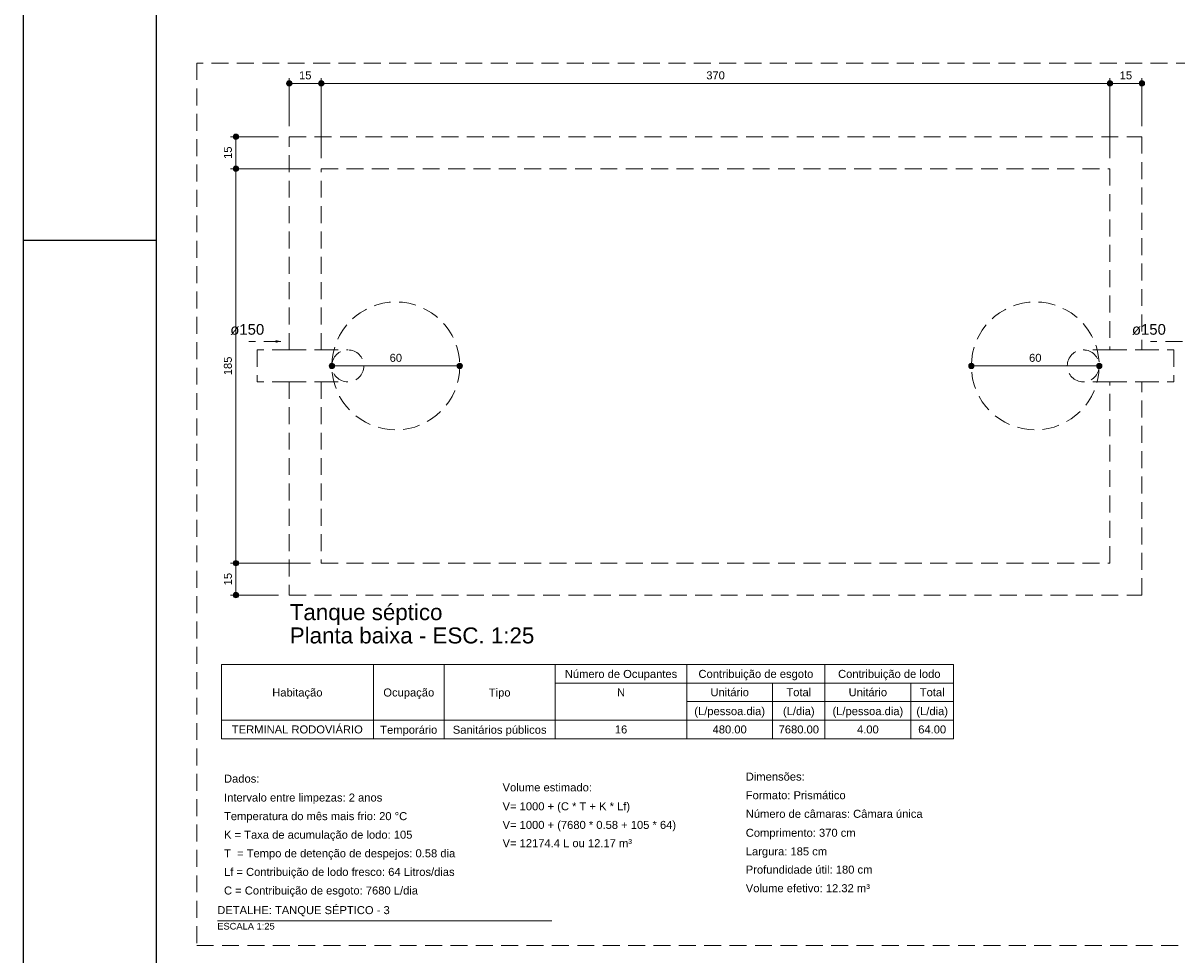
# Model space of a CAD drawing. Header units: feet. Extents: x 8 to 127, y 6 to 90.
# Tile 3 of 256: x 8 to 30, y 22 to 40. Entities that reach past the tile are written whole.
import ezdxf

# ---------------------------------------------------------------- set-up
doc = ezdxf.new("R2010")
doc.units = ezdxf.units.FT
doc.header["$MEASUREMENT"] = 0
doc.linetypes.add('HIDDEN2', pattern=[0.47625, 0.3175, -0.15875])
doc.layers.add('ARQ-FOLHA', color=7, linetype='Continuous')
for name, color, linetype, lineweight in [('DI-Cotas', 8, 'Continuous', 9), ('DI-Detalhes', 8, 'HIDDEN2', 9), ('DI-Eixos', 7, 'HIDDEN2', 9), ('DI-Tabelas', 7, 'Continuous', 13), ('DI-Textos', 7, 'Continuous', 9), ('DI-Títulos', 7, 'Continuous', 9)]:
    doc.layers.add(name, color=color, linetype=linetype, lineweight=lineweight)
doc.styles.add('Arial', font='arial.ttf')

msp = doc.modelspace()

# ---------------------------------------------------------------- hatches: boundary and pattern name
at = {"layer": 'DI-Cotas', "linetype": 'Continuous'}
for points in [[(13.017, 38.524), (13.017, 38.528), (13.016, 38.532), (13.015, 38.537), (13.014, 38.541), (13.012, 38.545), (13.01, 38.549), (13.008, 38.552), (13.005, 38.556), (13.002, 38.559), (12.999, 38.562), (12.996, 38.565), (12.992, 38.567), (12.988, 38.569), (12.984, 38.571), (12.98, 38.572), (12.976, 38.573), (12.971, 38.574), (12.967, 38.574), (12.963, 38.574), (12.958, 38.573), (12.954, 38.572), (12.95, 38.571), (12.946, 38.569), (12.942, 38.567), (12.938, 38.565), (12.935, 38.562), (12.932, 38.559), (12.929, 38.556), (12.926, 38.552), (12.924, 38.549), (12.922, 38.545), (12.92, 38.541), (12.919, 38.537), (12.918, 38.532), (12.917, 38.528), (12.917, 38.524), (12.917, 38.519), (12.918, 38.515), (12.919, 38.511), (12.92, 38.507), (12.922, 38.503), (12.924, 38.499), (12.926, 38.495), (12.929, 38.492), (12.932, 38.488), (12.935, 38.485), (12.938, 38.483), (12.942, 38.48), (12.946, 38.478), (12.95, 38.477), (12.954, 38.475), (12.958, 38.474), (12.963, 38.474), (12.967, 38.474), (12.971, 38.474), (12.976, 38.474), (12.98, 38.475), (12.984, 38.477), (12.988, 38.478), (12.992, 38.48), (12.996, 38.483), (12.999, 38.485), (13.002, 38.488), (13.005, 38.492), (13.008, 38.495), (13.01, 38.499), (13.012, 38.503), (13.014, 38.507), (13.015, 38.511), (13.016, 38.515), (13.017, 38.519)], [(13.617, 38.524), (13.617, 38.528), (13.616, 38.532), (13.615, 38.537), (13.614, 38.541), (13.612, 38.545), (13.61, 38.549), (13.608, 38.552), (13.605, 38.556), (13.602, 38.559), (13.599, 38.562), (13.596, 38.565), (13.592, 38.567), (13.588, 38.569), (13.584, 38.571), (13.58, 38.572), (13.576, 38.573), (13.571, 38.574), (13.567, 38.574), (13.563, 38.574), (13.558, 38.573), (13.554, 38.572), (13.55, 38.571), (13.546, 38.569), (13.542, 38.567), (13.538, 38.565), (13.535, 38.562), (13.532, 38.559), (13.529, 38.556), (13.526, 38.552), (13.524, 38.549), (13.522, 38.545), (13.52, 38.541), (13.519, 38.537), (13.518, 38.532), (13.517, 38.528), (13.517, 38.524), (13.517, 38.519), (13.518, 38.515), (13.519, 38.511), (13.52, 38.507), (13.522, 38.503), (13.524, 38.499), (13.526, 38.495), (13.529, 38.492), (13.532, 38.488), (13.535, 38.485), (13.538, 38.483), (13.542, 38.48), (13.546, 38.478), (13.55, 38.477), (13.554, 38.475), (13.558, 38.474), (13.563, 38.474), (13.567, 38.474), (13.571, 38.474), (13.576, 38.474), (13.58, 38.475), (13.584, 38.477), (13.588, 38.478), (13.592, 38.48), (13.596, 38.483), (13.599, 38.485), (13.602, 38.488), (13.605, 38.492), (13.608, 38.495), (13.61, 38.499), (13.612, 38.503), (13.614, 38.507), (13.615, 38.511), (13.616, 38.515), (13.617, 38.519)], [(13.617, 38.524), (13.617, 38.528), (13.616, 38.532), (13.615, 38.537), (13.614, 38.541), (13.612, 38.545), (13.61, 38.549), (13.608, 38.552), (13.605, 38.556), (13.602, 38.559), (13.599, 38.562), (13.596, 38.565), (13.592, 38.567), (13.588, 38.569), (13.584, 38.571), (13.58, 38.572), (13.576, 38.573), (13.571, 38.574), (13.567, 38.574), (13.563, 38.574), (13.558, 38.573), (13.554, 38.572), (13.55, 38.571), (13.546, 38.569), (13.542, 38.567), (13.538, 38.565), (13.535, 38.562), (13.532, 38.559), (13.529, 38.556), (13.526, 38.552), (13.524, 38.549), (13.522, 38.545), (13.52, 38.541), (13.519, 38.537), (13.518, 38.532), (13.517, 38.528), (13.517, 38.524), (13.517, 38.519), (13.518, 38.515), (13.519, 38.511), (13.52, 38.507), (13.522, 38.503), (13.524, 38.499), (13.526, 38.495), (13.529, 38.492), (13.532, 38.488), (13.535, 38.485), (13.538, 38.483), (13.542, 38.48), (13.546, 38.478), (13.55, 38.477), (13.554, 38.475), (13.558, 38.474), (13.563, 38.474), (13.567, 38.474), (13.571, 38.474), (13.576, 38.474), (13.58, 38.475), (13.584, 38.477), (13.588, 38.478), (13.592, 38.48), (13.596, 38.483), (13.599, 38.485), (13.602, 38.488), (13.605, 38.492), (13.608, 38.495), (13.61, 38.499), (13.612, 38.503), (13.614, 38.507), (13.615, 38.511), (13.616, 38.515), (13.617, 38.519)], [(28.417, 38.524), (28.417, 38.528), (28.416, 38.532), (28.415, 38.537), (28.414, 38.541), (28.412, 38.545), (28.41, 38.549), (28.408, 38.552), (28.405, 38.556), (28.402, 38.559), (28.399, 38.562), (28.396, 38.565), (28.392, 38.567), (28.388, 38.569), (28.384, 38.571), (28.38, 38.572), (28.376, 38.573), (28.371, 38.574), (28.367, 38.574), (28.363, 38.574), (28.358, 38.573), (28.354, 38.572), (28.35, 38.571), (28.346, 38.569), (28.342, 38.567), (28.338, 38.565), (28.335, 38.562), (28.332, 38.559), (28.329, 38.556), (28.326, 38.552), (28.324, 38.549), (28.322, 38.545), (28.32, 38.541), (28.319, 38.537), (28.318, 38.532), (28.317, 38.528), (28.317, 38.524), (28.317, 38.519), (28.318, 38.515), (28.319, 38.511), (28.32, 38.507), (28.322, 38.503), (28.324, 38.499), (28.326, 38.495), (28.329, 38.492), (28.332, 38.488), (28.335, 38.485), (28.338, 38.483), (28.342, 38.48), (28.346, 38.478), (28.35, 38.477), (28.354, 38.475), (28.358, 38.474), (28.363, 38.474), (28.367, 38.474), (28.371, 38.474), (28.376, 38.474), (28.38, 38.475), (28.384, 38.477), (28.388, 38.478), (28.392, 38.48), (28.396, 38.483), (28.399, 38.485), (28.402, 38.488), (28.405, 38.492), (28.408, 38.495), (28.41, 38.499), (28.412, 38.503), (28.414, 38.507), (28.415, 38.511), (28.416, 38.515), (28.417, 38.519)], [(28.417, 38.524), (28.417, 38.528), (28.416, 38.532), (28.415, 38.537), (28.414, 38.541), (28.412, 38.545), (28.41, 38.549), (28.408, 38.552), (28.405, 38.556), (28.402, 38.559), (28.399, 38.562), (28.396, 38.565), (28.392, 38.567), (28.388, 38.569), (28.384, 38.571), (28.38, 38.572), (28.376, 38.573), (28.371, 38.574), (28.367, 38.574), (28.363, 38.574), (28.358, 38.573), (28.354, 38.572), (28.35, 38.571), (28.346, 38.569), (28.342, 38.567), (28.338, 38.565), (28.335, 38.562), (28.332, 38.559), (28.329, 38.556), (28.326, 38.552), (28.324, 38.549), (28.322, 38.545), (28.32, 38.541), (28.319, 38.537), (28.318, 38.532), (28.317, 38.528), (28.317, 38.524), (28.317, 38.519), (28.318, 38.515), (28.319, 38.511), (28.32, 38.507), (28.322, 38.503), (28.324, 38.499), (28.326, 38.495), (28.329, 38.492), (28.332, 38.488), (28.335, 38.485), (28.338, 38.483), (28.342, 38.48), (28.346, 38.478), (28.35, 38.477), (28.354, 38.475), (28.358, 38.474), (28.363, 38.474), (28.367, 38.474), (28.371, 38.474), (28.376, 38.474), (28.38, 38.475), (28.384, 38.477), (28.388, 38.478), (28.392, 38.48), (28.396, 38.483), (28.399, 38.485), (28.402, 38.488), (28.405, 38.492), (28.408, 38.495), (28.41, 38.499), (28.412, 38.503), (28.414, 38.507), (28.415, 38.511), (28.416, 38.515), (28.417, 38.519)], [(29.017, 38.524), (29.017, 38.528), (29.016, 38.532), (29.015, 38.537), (29.014, 38.541), (29.012, 38.545), (29.01, 38.549), (29.008, 38.552), (29.005, 38.556), (29.002, 38.559), (28.999, 38.562), (28.996, 38.565), (28.992, 38.567), (28.988, 38.569), (28.984, 38.571), (28.98, 38.572), (28.976, 38.573), (28.971, 38.574), (28.967, 38.574), (28.963, 38.574), (28.958, 38.573), (28.954, 38.572), (28.95, 38.571), (28.946, 38.569), (28.942, 38.567), (28.938, 38.565), (28.935, 38.562), (28.932, 38.559), (28.929, 38.556), (28.926, 38.552), (28.924, 38.549), (28.922, 38.545), (28.92, 38.541), (28.919, 38.537), (28.918, 38.532), (28.917, 38.528), (28.917, 38.524), (28.917, 38.519), (28.918, 38.515), (28.919, 38.511), (28.92, 38.507), (28.922, 38.503), (28.924, 38.499), (28.926, 38.495), (28.929, 38.492), (28.932, 38.488), (28.935, 38.485), (28.938, 38.483), (28.942, 38.48), (28.946, 38.478), (28.95, 38.477), (28.954, 38.475), (28.958, 38.474), (28.963, 38.474), (28.967, 38.474), (28.971, 38.474), (28.976, 38.474), (28.98, 38.475), (28.984, 38.477), (28.988, 38.478), (28.992, 38.48), (28.996, 38.483), (28.999, 38.485), (29.002, 38.488), (29.005, 38.492), (29.008, 38.495), (29.01, 38.499), (29.012, 38.503), (29.014, 38.507), (29.015, 38.511), (29.016, 38.515), (29.017, 38.519)], [(12.017, 37.524), (12.017, 37.528), (12.016, 37.532), (12.015, 37.537), (12.014, 37.541), (12.012, 37.545), (12.01, 37.549), (12.008, 37.552), (12.005, 37.556), (12.002, 37.559), (11.999, 37.562), (11.996, 37.565), (11.992, 37.567), (11.988, 37.569), (11.984, 37.571), (11.98, 37.572), (11.976, 37.573), (11.971, 37.574), (11.967, 37.574), (11.963, 37.574), (11.958, 37.573), (11.954, 37.572), (11.95, 37.571), (11.946, 37.569), (11.942, 37.567), (11.938, 37.565), (11.935, 37.562), (11.932, 37.559), (11.929, 37.556), (11.926, 37.552), (11.924, 37.549), (11.922, 37.545), (11.92, 37.541), (11.919, 37.537), (11.918, 37.532), (11.917, 37.528), (11.917, 37.524), (11.917, 37.519), (11.918, 37.515), (11.919, 37.511), (11.92, 37.507), (11.922, 37.503), (11.924, 37.499), (11.926, 37.495), (11.929, 37.492), (11.932, 37.488), (11.935, 37.485), (11.938, 37.483), (11.942, 37.48), (11.946, 37.478), (11.95, 37.477), (11.954, 37.475), (11.958, 37.474), (11.963, 37.474), (11.967, 37.474), (11.971, 37.474), (11.976, 37.474), (11.98, 37.475), (11.984, 37.477), (11.988, 37.478), (11.992, 37.48), (11.996, 37.483), (11.999, 37.485), (12.002, 37.488), (12.005, 37.492), (12.008, 37.495), (12.01, 37.499), (12.012, 37.503), (12.014, 37.507), (12.015, 37.511), (12.016, 37.515), (12.017, 37.519)], [(12.017, 36.924), (12.017, 36.928), (12.016, 36.932), (12.015, 36.937), (12.014, 36.941), (12.012, 36.945), (12.01, 36.949), (12.008, 36.952), (12.005, 36.956), (12.002, 36.959), (11.999, 36.962), (11.996, 36.965), (11.992, 36.967), (11.988, 36.969), (11.984, 36.971), (11.98, 36.972), (11.976, 36.973), (11.971, 36.974), (11.967, 36.974), (11.963, 36.974), (11.958, 36.973), (11.954, 36.972), (11.95, 36.971), (11.946, 36.969), (11.942, 36.967), (11.938, 36.965), (11.935, 36.962), (11.932, 36.959), (11.929, 36.956), (11.926, 36.952), (11.924, 36.949), (11.922, 36.945), (11.92, 36.941), (11.919, 36.937), (11.918, 36.932), (11.917, 36.928), (11.917, 36.924), (11.917, 36.919), (11.918, 36.915), (11.919, 36.911), (11.92, 36.907), (11.922, 36.903), (11.924, 36.899), (11.926, 36.895), (11.929, 36.892), (11.932, 36.888), (11.935, 36.885), (11.938, 36.883), (11.942, 36.88), (11.946, 36.878), (11.95, 36.877), (11.954, 36.875), (11.958, 36.874), (11.963, 36.874), (11.967, 36.874), (11.971, 36.874), (11.976, 36.874), (11.98, 36.875), (11.984, 36.877), (11.988, 36.878), (11.992, 36.88), (11.996, 36.883), (11.999, 36.885), (12.002, 36.888), (12.005, 36.892), (12.008, 36.895), (12.01, 36.899), (12.012, 36.903), (12.014, 36.907), (12.015, 36.911), (12.016, 36.915), (12.017, 36.919)], [(12.017, 36.924), (12.017, 36.928), (12.016, 36.932), (12.015, 36.937), (12.014, 36.941), (12.012, 36.945), (12.01, 36.949), (12.008, 36.952), (12.005, 36.956), (12.002, 36.959), (11.999, 36.962), (11.996, 36.965), (11.992, 36.967), (11.988, 36.969), (11.984, 36.971), (11.98, 36.972), (11.976, 36.973), (11.971, 36.974), (11.967, 36.974), (11.963, 36.974), (11.958, 36.973), (11.954, 36.972), (11.95, 36.971), (11.946, 36.969), (11.942, 36.967), (11.938, 36.965), (11.935, 36.962), (11.932, 36.959), (11.929, 36.956), (11.926, 36.952), (11.924, 36.949), (11.922, 36.945), (11.92, 36.941), (11.919, 36.937), (11.918, 36.932), (11.917, 36.928), (11.917, 36.924), (11.917, 36.919), (11.918, 36.915), (11.919, 36.911), (11.92, 36.907), (11.922, 36.903), (11.924, 36.899), (11.926, 36.895), (11.929, 36.892), (11.932, 36.888), (11.935, 36.885), (11.938, 36.883), (11.942, 36.88), (11.946, 36.878), (11.95, 36.877), (11.954, 36.875), (11.958, 36.874), (11.963, 36.874), (11.967, 36.874), (11.971, 36.874), (11.976, 36.874), (11.98, 36.875), (11.984, 36.877), (11.988, 36.878), (11.992, 36.88), (11.996, 36.883), (11.999, 36.885), (12.002, 36.888), (12.005, 36.892), (12.008, 36.895), (12.01, 36.899), (12.012, 36.903), (12.014, 36.907), (12.015, 36.911), (12.016, 36.915), (12.017, 36.919)], [(13.817, 33.224), (13.817, 33.228), (13.816, 33.232), (13.815, 33.237), (13.814, 33.241), (13.812, 33.245), (13.81, 33.249), (13.808, 33.252), (13.805, 33.256), (13.802, 33.259), (13.799, 33.262), (13.796, 33.265), (13.792, 33.267), (13.788, 33.269), (13.784, 33.271), (13.78, 33.272), (13.776, 33.273), (13.771, 33.274), (13.767, 33.274), (13.763, 33.274), (13.758, 33.273), (13.754, 33.272), (13.75, 33.271), (13.746, 33.269), (13.742, 33.267), (13.738, 33.265), (13.735, 33.262), (13.732, 33.259), (13.729, 33.256), (13.726, 33.252), (13.724, 33.249), (13.722, 33.245), (13.72, 33.241), (13.719, 33.237), (13.718, 33.232), (13.717, 33.228), (13.717, 33.224), (13.717, 33.219), (13.718, 33.215), (13.719, 33.211), (13.72, 33.207), (13.722, 33.203), (13.724, 33.199), (13.726, 33.195), (13.729, 33.192), (13.732, 33.188), (13.735, 33.185), (13.738, 33.183), (13.742, 33.18), (13.746, 33.178), (13.75, 33.177), (13.754, 33.175), (13.758, 33.174), (13.763, 33.174), (13.767, 33.174), (13.771, 33.174), (13.776, 33.174), (13.78, 33.175), (13.784, 33.177), (13.788, 33.178), (13.792, 33.18), (13.796, 33.183), (13.799, 33.185), (13.802, 33.188), (13.805, 33.192), (13.808, 33.195), (13.81, 33.199), (13.812, 33.203), (13.814, 33.207), (13.815, 33.211), (13.816, 33.215), (13.817, 33.219)], [(16.217, 33.224), (16.217, 33.228), (16.216, 33.232), (16.215, 33.237), (16.214, 33.241), (16.212, 33.245), (16.21, 33.249), (16.208, 33.252), (16.205, 33.256), (16.202, 33.259), (16.199, 33.262), (16.196, 33.265), (16.192, 33.267), (16.188, 33.269), (16.184, 33.271), (16.18, 33.272), (16.176, 33.273), (16.171, 33.274), (16.167, 33.274), (16.163, 33.274), (16.158, 33.273), (16.154, 33.272), (16.15, 33.271), (16.146, 33.269), (16.142, 33.267), (16.138, 33.265), (16.135, 33.262), (16.132, 33.259), (16.129, 33.256), (16.126, 33.252), (16.124, 33.249), (16.122, 33.245), (16.12, 33.241), (16.119, 33.237), (16.118, 33.232), (16.117, 33.228), (16.117, 33.224), (16.117, 33.219), (16.118, 33.215), (16.119, 33.211), (16.12, 33.207), (16.122, 33.203), (16.124, 33.199), (16.126, 33.195), (16.129, 33.192), (16.132, 33.188), (16.135, 33.185), (16.138, 33.183), (16.142, 33.18), (16.146, 33.178), (16.15, 33.177), (16.154, 33.175), (16.158, 33.174), (16.163, 33.174), (16.167, 33.174), (16.171, 33.174), (16.176, 33.174), (16.18, 33.175), (16.184, 33.177), (16.188, 33.178), (16.192, 33.18), (16.196, 33.183), (16.199, 33.185), (16.202, 33.188), (16.205, 33.192), (16.208, 33.195), (16.21, 33.199), (16.212, 33.203), (16.214, 33.207), (16.215, 33.211), (16.216, 33.215), (16.217, 33.219)], [(25.817, 33.224), (25.817, 33.228), (25.816, 33.232), (25.815, 33.237), (25.814, 33.241), (25.812, 33.245), (25.81, 33.249), (25.808, 33.252), (25.805, 33.256), (25.802, 33.259), (25.799, 33.262), (25.796, 33.265), (25.792, 33.267), (25.788, 33.269), (25.784, 33.271), (25.78, 33.272), (25.776, 33.273), (25.771, 33.274), (25.767, 33.274), (25.763, 33.274), (25.758, 33.273), (25.754, 33.272), (25.75, 33.271), (25.746, 33.269), (25.742, 33.267), (25.738, 33.265), (25.735, 33.262), (25.732, 33.259), (25.729, 33.256), (25.726, 33.252), (25.724, 33.249), (25.722, 33.245), (25.72, 33.241), (25.719, 33.237), (25.718, 33.232), (25.717, 33.228), (25.717, 33.224), (25.717, 33.219), (25.718, 33.215), (25.719, 33.211), (25.72, 33.207), (25.722, 33.203), (25.724, 33.199), (25.726, 33.195), (25.729, 33.192), (25.732, 33.188), (25.735, 33.185), (25.738, 33.183), (25.742, 33.18), (25.746, 33.178), (25.75, 33.177), (25.754, 33.175), (25.758, 33.174), (25.763, 33.174), (25.767, 33.174), (25.771, 33.174), (25.776, 33.174), (25.78, 33.175), (25.784, 33.177), (25.788, 33.178), (25.792, 33.18), (25.796, 33.183), (25.799, 33.185), (25.802, 33.188), (25.805, 33.192), (25.808, 33.195), (25.81, 33.199), (25.812, 33.203), (25.814, 33.207), (25.815, 33.211), (25.816, 33.215), (25.817, 33.219)], [(28.217, 33.224), (28.217, 33.228), (28.216, 33.232), (28.215, 33.237), (28.214, 33.241), (28.212, 33.245), (28.21, 33.249), (28.208, 33.252), (28.205, 33.256), (28.202, 33.259), (28.199, 33.262), (28.196, 33.265), (28.192, 33.267), (28.188, 33.269), (28.184, 33.271), (28.18, 33.272), (28.176, 33.273), (28.171, 33.274), (28.167, 33.274), (28.163, 33.274), (28.158, 33.273), (28.154, 33.272), (28.15, 33.271), (28.146, 33.269), (28.142, 33.267), (28.138, 33.265), (28.135, 33.262), (28.132, 33.259), (28.129, 33.256), (28.126, 33.252), (28.124, 33.249), (28.122, 33.245), (28.12, 33.241), (28.119, 33.237), (28.118, 33.232), (28.117, 33.228), (28.117, 33.224), (28.117, 33.219), (28.118, 33.215), (28.119, 33.211), (28.12, 33.207), (28.122, 33.203), (28.124, 33.199), (28.126, 33.195), (28.129, 33.192), (28.132, 33.188), (28.135, 33.185), (28.138, 33.183), (28.142, 33.18), (28.146, 33.178), (28.15, 33.177), (28.154, 33.175), (28.158, 33.174), (28.163, 33.174), (28.167, 33.174), (28.171, 33.174), (28.176, 33.174), (28.18, 33.175), (28.184, 33.177), (28.188, 33.178), (28.192, 33.18), (28.196, 33.183), (28.199, 33.185), (28.202, 33.188), (28.205, 33.192), (28.208, 33.195), (28.21, 33.199), (28.212, 33.203), (28.214, 33.207), (28.215, 33.211), (28.216, 33.215), (28.217, 33.219)], [(12.017, 29.524), (12.017, 29.528), (12.016, 29.532), (12.015, 29.537), (12.014, 29.541), (12.012, 29.545), (12.01, 29.549), (12.008, 29.552), (12.005, 29.556), (12.002, 29.559), (11.999, 29.562), (11.996, 29.565), (11.992, 29.567), (11.988, 29.569), (11.984, 29.571), (11.98, 29.572), (11.976, 29.573), (11.971, 29.574), (11.967, 29.574), (11.963, 29.574), (11.958, 29.573), (11.954, 29.572), (11.95, 29.571), (11.946, 29.569), (11.942, 29.567), (11.938, 29.565), (11.935, 29.562), (11.932, 29.559), (11.929, 29.556), (11.926, 29.552), (11.924, 29.549), (11.922, 29.545), (11.92, 29.541), (11.919, 29.537), (11.918, 29.532), (11.917, 29.528), (11.917, 29.524), (11.917, 29.519), (11.918, 29.515), (11.919, 29.511), (11.92, 29.507), (11.922, 29.503), (11.924, 29.499), (11.926, 29.495), (11.929, 29.492), (11.932, 29.488), (11.935, 29.485), (11.938, 29.483), (11.942, 29.48), (11.946, 29.478), (11.95, 29.477), (11.954, 29.475), (11.958, 29.474), (11.963, 29.474), (11.967, 29.474), (11.971, 29.474), (11.976, 29.474), (11.98, 29.475), (11.984, 29.477), (11.988, 29.478), (11.992, 29.48), (11.996, 29.483), (11.999, 29.485), (12.002, 29.488), (12.005, 29.492), (12.008, 29.495), (12.01, 29.499), (12.012, 29.503), (12.014, 29.507), (12.015, 29.511), (12.016, 29.515), (12.017, 29.519)], [(12.017, 29.524), (12.017, 29.528), (12.016, 29.532), (12.015, 29.537), (12.014, 29.541), (12.012, 29.545), (12.01, 29.549), (12.008, 29.552), (12.005, 29.556), (12.002, 29.559), (11.999, 29.562), (11.996, 29.565), (11.992, 29.567), (11.988, 29.569), (11.984, 29.571), (11.98, 29.572), (11.976, 29.573), (11.971, 29.574), (11.967, 29.574), (11.963, 29.574), (11.958, 29.573), (11.954, 29.572), (11.95, 29.571), (11.946, 29.569), (11.942, 29.567), (11.938, 29.565), (11.935, 29.562), (11.932, 29.559), (11.929, 29.556), (11.926, 29.552), (11.924, 29.549), (11.922, 29.545), (11.92, 29.541), (11.919, 29.537), (11.918, 29.532), (11.917, 29.528), (11.917, 29.524), (11.917, 29.519), (11.918, 29.515), (11.919, 29.511), (11.92, 29.507), (11.922, 29.503), (11.924, 29.499), (11.926, 29.495), (11.929, 29.492), (11.932, 29.488), (11.935, 29.485), (11.938, 29.483), (11.942, 29.48), (11.946, 29.478), (11.95, 29.477), (11.954, 29.475), (11.958, 29.474), (11.963, 29.474), (11.967, 29.474), (11.971, 29.474), (11.976, 29.474), (11.98, 29.475), (11.984, 29.477), (11.988, 29.478), (11.992, 29.48), (11.996, 29.483), (11.999, 29.485), (12.002, 29.488), (12.005, 29.492), (12.008, 29.495), (12.01, 29.499), (12.012, 29.503), (12.014, 29.507), (12.015, 29.511), (12.016, 29.515), (12.017, 29.519)], [(12.017, 28.924), (12.017, 28.928), (12.016, 28.932), (12.015, 28.937), (12.014, 28.941), (12.012, 28.945), (12.01, 28.949), (12.008, 28.952), (12.005, 28.956), (12.002, 28.959), (11.999, 28.962), (11.996, 28.965), (11.992, 28.967), (11.988, 28.969), (11.984, 28.971), (11.98, 28.972), (11.976, 28.973), (11.971, 28.974), (11.967, 28.974), (11.963, 28.974), (11.958, 28.973), (11.954, 28.972), (11.95, 28.971), (11.946, 28.969), (11.942, 28.967), (11.938, 28.965), (11.935, 28.962), (11.932, 28.959), (11.929, 28.956), (11.926, 28.952), (11.924, 28.949), (11.922, 28.945), (11.92, 28.941), (11.919, 28.937), (11.918, 28.932), (11.917, 28.928), (11.917, 28.924), (11.917, 28.919), (11.918, 28.915), (11.919, 28.911), (11.92, 28.907), (11.922, 28.903), (11.924, 28.899), (11.926, 28.895), (11.929, 28.892), (11.932, 28.888), (11.935, 28.885), (11.938, 28.883), (11.942, 28.88), (11.946, 28.878), (11.95, 28.877), (11.954, 28.875), (11.958, 28.874), (11.963, 28.874), (11.967, 28.874), (11.971, 28.874), (11.976, 28.874), (11.98, 28.875), (11.984, 28.877), (11.988, 28.878), (11.992, 28.88), (11.996, 28.883), (11.999, 28.885), (12.002, 28.888), (12.005, 28.892), (12.008, 28.895), (12.01, 28.899), (12.012, 28.903), (12.014, 28.907), (12.015, 28.911), (12.016, 28.915), (12.017, 28.919)]]:
    msp.add_hatch(color=8, dxfattribs=at).paths.add_polyline_path(points)
at = {"layer": 'DI-Detalhes', "linetype": 'Continuous', "lineweight": 9}
msp.add_hatch(color=8, dxfattribs=at).paths.add_polyline_path([(12.807, 33.684), (12.71, 33.71), (12.71, 33.658)])

# ---------------------------------------------------------------- linework, layer by layer
at = {"layer": 'ARQ-FOLHA'}
for p, q in [((7.972, 89.981), (7.972, 5.881)), ((7.972, 35.581), (10.472, 35.581))]:
    msp.add_line(p, q, dxfattribs=at)
msp.add_lwpolyline([(125.872, 88.981), (10.472, 88.981), (10.472, 6.881), (125.872, 6.881), (125.872, 88.981)], dxfattribs=at)
at = {"layer": 'DI-Cotas', "color": 8, "linetype": 'Continuous', "lineweight": 9}
for p, q in [((12.967, 37.724), (12.967, 38.624)), ((13.567, 37.124), (13.567, 38.624)), ((13.567, 37.124), (13.567, 38.624)), ((28.367, 37.124), (28.367, 38.624)), ((28.367, 37.124), (28.367, 38.624)), ((28.967, 37.724), (28.967, 38.624)), ((13.567, 38.524), (12.967, 38.524)), ((28.367, 38.524), (13.567, 38.524)), ((28.967, 38.524), (28.367, 38.524)), ((12.767, 37.524), (11.867, 37.524)), ((11.967, 36.924), (11.967, 37.524)), ((13.367, 36.924), (11.867, 36.924)), ((13.367, 36.924), (11.867, 36.924)), ((11.967, 29.524), (11.967, 36.924)), ((13.767, 33.224), (16.167, 33.224)), ((25.767, 33.224), (28.167, 33.224)), ((13.367, 29.524), (11.867, 29.524)), ((13.367, 29.524), (11.867, 29.524)), ((11.967, 28.924), (11.967, 29.524)), ((12.767, 28.924), (11.867, 28.924))]:
    msp.add_line(p, q, dxfattribs=at)
for centre in [(12.967, 38.524), (13.567, 38.524), (13.567, 38.524), (28.367, 38.524), (28.367, 38.524), (28.967, 38.524), (11.967, 37.524), (11.967, 36.924), (11.967, 36.924), (13.767, 33.224), (16.167, 33.224), (25.767, 33.224), (28.167, 33.224), (11.967, 29.524), (11.967, 29.524), (11.967, 28.924)]:
    msp.add_circle(centre, 0.05, dxfattribs=at)
at = {"layer": 'DI-Detalhes'}
for p, q in [((48.975, 38.906), (11.23, 38.906)), ((11.23, 38.906), (11.23, 22.353)), ((11.23, 22.353), (48.975, 22.353))]:
    msp.add_line(p, q, dxfattribs=at)
at = {"layer": 'DI-Detalhes', "color": 8, "linetype": 'HIDDEN2', "lineweight": 9}
for p, q in [((12.967, 33.524), (12.367, 33.524)), ((12.367, 33.524), (12.367, 32.924)), ((13.567, 33.524), (14.067, 33.524)), ((28.367, 33.524), (27.867, 33.524)), ((28.967, 33.524), (29.567, 33.524)), ((29.567, 33.524), (29.567, 32.924)), ((12.967, 32.924), (12.367, 32.924)), ((13.567, 32.924), (14.067, 32.924)), ((28.367, 32.924), (27.867, 32.924)), ((28.967, 32.924), (29.567, 32.924))]:
    msp.add_line(p, q, dxfattribs=at)
for points in [[(12.807, 33.684), (12.207, 33.684)], [(29.727, 33.684), (29.127, 33.684)]]:
    msp.add_lwpolyline(points, dxfattribs=at)
for centre, radius in [((14.967, 33.224), 1.2), ((26.967, 33.224), 1.2), ((14.067, 33.224), 0.3), ((27.867, 33.224), 0.3)]:
    msp.add_circle(centre, radius, dxfattribs=at)
at = {"layer": 'DI-Eixos', "color": 7, "linetype": 'HIDDEN2', "lineweight": 9}
for p, q in [((12.967, 33.524), (12.967, 37.524)), ((12.967, 37.524), (28.967, 37.524)), ((28.967, 37.524), (28.967, 33.524)), ((13.567, 33.524), (13.567, 36.924)), ((13.567, 36.924), (28.367, 36.924)), ((28.367, 36.924), (28.367, 33.524)), ((12.967, 33.524), (13.567, 33.524)), ((28.367, 33.524), (28.967, 33.524)), ((12.967, 32.924), (12.967, 28.924)), ((12.967, 32.924), (13.567, 32.924)), ((13.567, 32.924), (13.567, 29.524)), ((28.367, 29.524), (28.367, 32.924)), ((28.367, 32.924), (28.967, 32.924)), ((28.967, 28.924), (28.967, 32.924)), ((13.567, 29.524), (28.367, 29.524)), ((12.967, 28.924), (28.967, 28.924))]:
    msp.add_line(p, q, dxfattribs=at)
at = {"layer": 'DI-Tabelas'}
for p, q in [((25.434, 27.624), (11.693, 27.624)), ((11.693, 27.275), (11.693, 27.624)), ((14.545, 27.624), (14.545, 27.275)), ((15.874, 27.624), (15.874, 27.275)), ((17.958, 27.624), (17.958, 27.275)), ((20.427, 27.624), (20.427, 27.275)), ((23.02, 27.624), (23.02, 27.275)), ((25.434, 27.624), (25.434, 27.275)), ((11.693, 26.926), (11.693, 27.275)), ((14.545, 27.275), (14.545, 26.926)), ((15.874, 27.275), (15.874, 26.926)), ((20.427, 27.275), (17.958, 27.275)), ((17.958, 27.275), (17.958, 26.926)), ((23.02, 27.275), (20.427, 27.275)), ((20.427, 27.275), (20.427, 26.926)), ((22.037, 27.275), (22.037, 26.926)), ((25.434, 27.275), (23.02, 27.275)), ((23.02, 27.275), (23.02, 26.926)), ((24.631, 27.275), (24.631, 26.926)), ((25.434, 27.275), (25.434, 26.926)), ((11.693, 26.577), (11.693, 26.926)), ((14.545, 26.926), (14.545, 26.577)), ((15.874, 26.926), (15.874, 26.577)), ((17.958, 26.926), (17.958, 26.577)), ((22.037, 26.926), (20.427, 26.926)), ((20.427, 26.926), (20.427, 26.577)), ((23.02, 26.926), (22.037, 26.926)), ((22.037, 26.926), (22.037, 26.577)), ((24.631, 26.926), (23.02, 26.926)), ((23.02, 26.926), (23.02, 26.577)), ((25.434, 26.926), (24.631, 26.926)), ((24.631, 26.926), (24.631, 26.577)), ((25.434, 26.926), (25.434, 26.577)), ((14.545, 26.577), (11.693, 26.577)), ((11.693, 26.228), (11.693, 26.577)), ((15.874, 26.577), (14.545, 26.577)), ((14.545, 26.577), (14.545, 26.228)), ((17.958, 26.577), (15.874, 26.577)), ((15.874, 26.577), (15.874, 26.228)), ((20.427, 26.577), (17.958, 26.577)), ((17.958, 26.577), (17.958, 26.228)), ((22.037, 26.577), (20.427, 26.577)), ((20.427, 26.577), (20.427, 26.228)), ((23.02, 26.577), (22.037, 26.577)), ((22.037, 26.577), (22.037, 26.228)), ((24.631, 26.577), (23.02, 26.577)), ((23.02, 26.577), (23.02, 26.228)), ((25.434, 26.577), (24.631, 26.577)), ((24.631, 26.577), (24.631, 26.228)), ((25.434, 26.577), (25.434, 26.228)), ((14.545, 26.228), (11.693, 26.228)), ((15.874, 26.228), (14.545, 26.228)), ((17.958, 26.228), (15.874, 26.228)), ((20.427, 26.228), (17.958, 26.228)), ((22.037, 26.228), (20.427, 26.228)), ((23.02, 26.228), (22.037, 26.228)), ((24.631, 26.228), (23.02, 26.228)), ((25.434, 26.228), (24.631, 26.228)), ((11.623, 22.812), (17.895, 22.812))]:
    msp.add_line(p, q, dxfattribs=at)

# ---------------------------------------------------------------- texts
at = {"layer": 'DI-Cotas', "color": 8, "char_height": 0.15, "attachment_point": 8, "line_spacing_factor": 0.6, "style": 'Arial'}
for s, insert, width in [('15', (13.267, 38.599), 0.46601), ('370', (20.967, 38.599), 0.69901), ('15', (28.667, 38.599), 0.46601), ('60', (14.967, 33.299), 0.46601), ('60', (26.967, 33.299), 0.46601)]:
    msp.add_mtext(s, dxfattribs=dict(at, insert=insert, width=width))
at = {"layer": 'DI-Cotas', "color": 8, "char_height": 0.15, "attachment_point": 8, "rotation": 90.0002, "line_spacing_factor": 0.6, "style": 'Arial'}
for s, insert, width in [('15', (11.892, 37.224), 0.46601), ('185', (11.892, 33.224), 0.69901), ('15', (11.892, 29.224), 0.46601)]:
    msp.add_mtext(s, dxfattribs=dict(at, insert=insert, width=width))
at = {"layer": 'DI-Detalhes', "color": 8, "insert": (12.497, 33.804), "char_height": 0.2, "width": 1.27348, "attachment_point": 9, "line_spacing_factor": 0.6, "style": 'Arial'}
msp.add_mtext('ø150', dxfattribs=at)
at = {"layer": 'DI-Detalhes', "color": 8, "insert": (29.417, 33.804), "char_height": 0.2, "width": 1.27348, "attachment_point": 9, "rotation": 0.0008, "line_spacing_factor": 0.6, "style": 'Arial'}
msp.add_mtext('ø150', dxfattribs=at)
at = {"layer": 'DI-Tabelas', "char_height": 0.15, "line_spacing_factor": 0.6, "style": 'Arial'}
for s, insert, width, attachment_point in [('Número de Ocupantes', (19.193, 27.325), 4.21601, 8), ('Contribuição de esgoto', (21.724, 27.325), 4.3093, 8), ('Contribuição de lodo', (24.227, 27.325), 3.84329, 8), ('Habitação', (13.119, 26.976), 1.88689, 8), ('Ocupação', (15.21, 26.976), 1.91044, 8), ('Tipo', (16.916, 26.976), 0.81517, 8), ('N', (19.193, 27.025), 0.30274, 8), ('Unitário', (21.232, 27.025), 1.44375, 8), ('Total', (22.529, 27.025), 0.93155, 8), ('Unitário', (23.825, 27.025), 1.44375, 8), ('Total', (25.032, 27.025), 0.93155, 8), ('(L/pessoa.dia)', (21.232, 26.627), 2.65518, 8), ('(L/dia)', (22.529, 26.627), 1.18742, 8), ('(L/pessoa.dia)', (23.825, 26.627), 2.65518, 8), ('(L/dia)', (25.032, 26.627), 1.18742, 8), ('TERMINAL RODOVIÁRIO', (13.119, 26.327), 4.91433, 8), ('Temporário', (15.21, 26.278), 2.1423, 8), ('Sanitários públicos', (16.916, 26.278), 3.51723, 8), ('16', (19.193, 26.327), 0.46601, 8), ('480.00', (21.232, 26.327), 1.2814, 8), ('7680.00', (22.529, 26.327), 1.51441, 8), ('4.00', (23.825, 26.327), 0.8154, 8), ('64.00', (25.032, 26.327), 1.0484, 8), ('Dados:', (11.743, 25.404), 1.32782, 7), ('Dimensões:', (21.534, 25.442), 2.21273, 7), ('Volume estimado:', (16.97, 25.24), 3.35396, 7), ('Intervalo entre limpezas: 2 anos', (11.743, 25.006), 5.93918, 7), ('Formato: Prismático', (21.534, 25.093), 3.74909, 7), ('V= 1000 + (C * T + K * Lf)', (16.97, 24.842), 4.78605, 7), ('Número de câmaras: Câmara única', (21.534, 24.744), 6.6375, 7), ('Temperatura do mês mais frio: 20 %%dC', (11.743, 24.657), 6.85976, 7), ('V= 1000 + (7680 * 0.58 + 105 * 64)', (16.97, 24.493), 6.51059, 7), ('K = Taxa de acumulação de lodo: 105', (11.743, 24.308), 7.06989, 7), ('Comprimento: 370 cm', (21.534, 24.345), 4.12203, 7), ('V= 12174.4 L ou 12.17 m³', (16.97, 24.193), 4.85671, 7), ('T  = Tempo de detenção de despejos: 0.58 dia', (11.743, 23.959), 8.67691, 7), ('Largura: 185 cm', (21.534, 23.996), 3.05099, 7), ('Lf = Contribuição de lodo fresco: 64 Litros/dias', (11.743, 23.61), 8.65267, 7), ('Profundidade útil: 180 cm', (21.534, 23.697), 4.75152, 7), ('C = Contribuição de esgoto: 7680 L/dia', (11.743, 23.261), 7.27912, 7), ('Volume efetivo: 12.32 m³', (21.534, 23.348), 4.658, 7)]:
    msp.add_mtext(s, dxfattribs=dict(at, insert=insert, width=width, attachment_point=attachment_point))
at = {"layer": 'DI-Textos', "attachment_point": 7, "line_spacing_factor": 0.9, "style": 'Arial'}
for s, insert, char_height, width in [('DETALHE: TANQUE SÉPTICO - 3', (11.616, 22.898), 0.15, 6.51515), ('ESCALA 1:25', (11.616, 22.648), 0.125, 2.19511)]:
    msp.add_mtext(s, dxfattribs=dict(at, insert=insert, char_height=char_height, width=width))
at = {"layer": 'DI-Títulos', "color": 7, "char_height": 0.3, "attachment_point": 7, "line_spacing_factor": 0.6, "style": 'Arial'}
for s, insert, width in [('Tanque séptico', (12.977, 28.364), 5.73064), ('Planta baixa - ESC. 1:25', (12.977, 28.013), 9.17744)]:
    msp.add_mtext(s, dxfattribs=dict(at, insert=insert, width=width))

doc.saveas('drawing.dxf')
